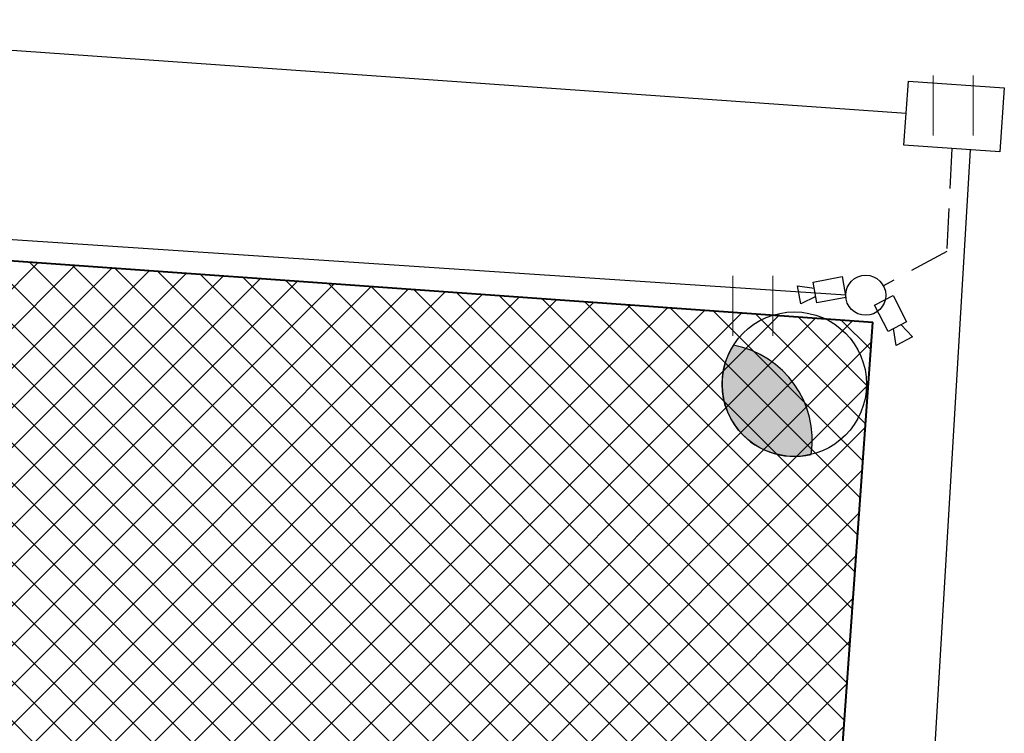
# Model space of a CAD drawing. Header units: metres. Extents: x 3 to 207, y 3 to 145.
# Tile 17 of 19: x 104.06 to 116.35, y 112.53 to 121.44. Entities that reach past the tile are written whole.
import ezdxf

# ---------------------------------------------------------------- set-up
doc = ezdxf.new("R2010")
doc.units = ezdxf.units.M
doc.header["$MEASUREMENT"] = 0
doc.linetypes.add('( Dashed )', pattern=[0.75, 0.5, -0.25])
for name, color, linetype, lineweight in [('D_kraweznik_12cm', 7, 'Continuous', 40), ('D_obrzeze_5cm', 200, 'Continuous', 13), ('GUPIKP', 9, 'Continuous', 0), ('lampy', 30, 'Continuous', 30), ('PROJ. OŚWIETLENIE', 30, 'Continuous', 30), ('Teletechnika monitoring', 30, 'Continuous', 0), ('Teletechnika wewnętrzna', 30, 'Continuous', 0)]:
    doc.layers.add(name, color=color, linetype=linetype, lineweight=lineweight)
doc.layers.add('D_szraf_nawierzchnia_jezdnia_kostka', color=7, linetype='Continuous', lineweight=0, true_color=0xc0c0c0)
doc.styles.get("Standard").update_dxf_attribs({"font": 'txt.shx'})
doc.linetypes.add('COMM_LINE', pattern='A,0.5,-0.15,["COMM  ",Standard,S=0.09,R=0,X=-0.1,Y=-0.05],-0.36', length=1.01)

# ---------------------------------------------------------------- blocks, each defined once
blk = doc.blocks.new('PROJ. LAMPA OSW (1 500)')
at = {"layer": 'lampy'}
blk.add_hatch(color=256, dxfattribs=at).paths.add_polyline_path([(-1.635, -0.76, 0.675973), (1.706, -0.583, 0.401688), (-1.635, -0.76)])
at = {"layer": 'lampy', "flags": 128}
blk.add_lwpolyline([(-1.635, -0.76, 0.675973), (1.706, -0.583, 0.401688), (-1.635, -0.76)], format="xyb", close=True, dxfattribs=at)
at = {"layer": 'lampy'}
blk.add_circle((0, 0), 1.803, dxfattribs=at)
blk = doc.blocks.new('D_GSSU')
at = {"color": 0, "linetype": 'ByBlock', "lineweight": -2, "flags": 128}
for points in [[(-0.2567, 0.3617), (-0.2567, -0.3883)], [(0.2433, -0.3883), (0.2433, 0.3617)]]:
    blk.add_lwpolyline(points, dxfattribs=at)

msp = doc.modelspace()

# ---------------------------------------------------------------- hatches: boundary and pattern name
at = {"layer": 'D_szraf_nawierzchnia_jezdnia_kostka'}
h = msp.add_hatch(dxfattribs=at)
h.set_pattern_fill('CROSSHATCH', color=256, style=0, pattern_type=2)
h.set_pattern_definition([(45, (73.8006, 100.28703), (-0.2474874, 0.2474874), []), (315, (73.8006, 100.28703), (0.2474874, 0.2474874), [])])
h.paths.add_polyline_path([(49.239, 85.431, -0.414214), (52.445, 88.21), (55.437, 87.997), (57.931, 87.819), (60.424, 87.641), (62.918, 87.463), (69.402, 87.001), (85.094, 85.882), (90.502, 85.497), (94.344, 85.223, -0.414214), (96.196, 83.085), (95.677, 75.795), (111.639, 74.656), (114.705, 117.664), (98.746, 118.802), (97.75, 104.838, -0.414214), (96.681, 103.911), (95.684, 103.982, -0.414214), (94.758, 105.051), (90.768, 105.336), (86.778, 105.62), (82.788, 105.904), (78.798, 106.189), (74.808, 106.473), (70.818, 106.758), (66.828, 107.042), (62.838, 107.327), (58.848, 107.611), (54.859, 107.896), (54.815, 107.279, -0.414214), (53.212, 105.889), (47.767, 106.277), (40.736, 106.779), (38.907, 81.139), (48.859, 80.435), (49.087, 83.437)])

# ---------------------------------------------------------------- linework, layer by layer
at = {"layer": 'D_kraweznik_12cm'}
msp.add_line((111.639, 74.656), (114.705, 117.664), dxfattribs=at)
at = {"layer": 'D_kraweznik_12cm', "flags": 128}
msp.add_lwpolyline([(98.746, 118.802), (114.705, 117.664)], dxfattribs=at)
at = {"layer": 'D_obrzeze_5cm'}
msp.add_line((111.639, 74.656), (114.705, 117.664), dxfattribs=at)
at = {"layer": 'D_obrzeze_5cm', "flags": 128}
msp.add_lwpolyline([(98.746, 118.802), (114.705, 117.664)], dxfattribs=at)
at = {"layer": 'D_szraf_nawierzchnia_jezdnia_kostka', "flags": 128}
msp.add_lwpolyline([(90.502, 85.497), (94.344, 85.223, -0.414214), (96.196, 83.085), (95.677, 75.795), (111.639, 74.656), (114.705, 117.664), (98.746, 118.802), (97.75, 104.838, -0.414214), (96.681, 103.911), (95.684, 103.982, -0.414214), (94.758, 105.051), (90.768, 105.336)], format="xyb", dxfattribs=at)
at = {"layer": 'PROJ. OŚWIETLENIE'}
msp.add_line((97.25, 119.139), (114.37, 118.002), dxfattribs=at)
msp.add_circle((114.618, 117.998), 0.25, dxfattribs=at)
at = {"layer": 'Teletechnika monitoring', "color": 30, "linetype": 'Continuous', "lineweight": 30, "flags": 128}
for points in [[(114.371, 117.972), (114.01, 117.905), (113.962, 118.163), (114.323, 118.23), (114.371, 117.972)], [(114.96, 117.993), (115.129, 117.668), (114.897, 117.547), (114.728, 117.873), (114.96, 117.993)]]:
    msp.add_lwpolyline(points, close=True, dxfattribs=at)
for points in [[(113.995, 117.983), (113.807, 117.89), (113.765, 118.117), (113.977, 118.086)], [(115.059, 117.631), (115.203, 117.478), (114.999, 117.372), (114.966, 117.583)]]:
    msp.add_lwpolyline(points, dxfattribs=at)
at = {"layer": 'Teletechnika wewnętrzna', "linetype": 'COMM_LINE', "lineweight": 30, "ltscale": 4}
for points in [[(98.535, 121.436), (115.122, 120.269)], [(116.292, 119.786), (115.095, 119.87), (115.15, 120.668), (116.347, 120.584), (116.292, 119.786)], [(115.92, 119.812), (114.947, 103.42)]]:
    msp.add_lwpolyline(points, dxfattribs=at)
at = {"layer": 'Teletechnika wewnętrzna', "linetype": '( Dashed )', "lineweight": 30}
msp.add_lwpolyline([(115.693, 119.828), (115.629, 118.544), (114.838, 118.117)], dxfattribs=at)

# ---------------------------------------------------------------- block references
at = {"layer": 'GUPIKP', "linetype": 'Continuous', "lineweight": 13}
for p in [(115.717, 120.379), (113.217, 117.879)]:
    msp.add_blockref('D_GSSU', p, dxfattribs=at)
at = {"layer": 'lampy', "xscale": 0.4999999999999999, "yscale": 0.4999999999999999, "zscale": 0.4999999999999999, "rotation": 302.4950463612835}
msp.add_blockref('PROJ. LAMPA OSW (1 500)', (113.727, 116.889), dxfattribs=at)

doc.saveas('drawing.dxf')
